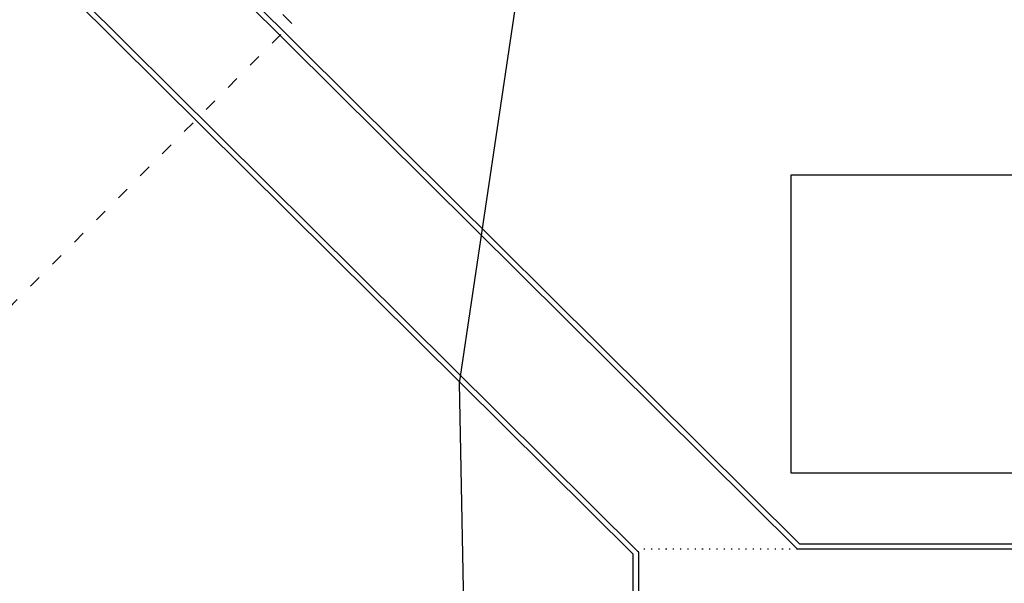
# Model space of a CAD drawing. Extents: x 4743276 to 9726129, y -4307434 to -1665362.
# Tile 90 of 121: x 4841362 to 4850842, y -1800934 to -1795506. Entities that reach past the tile are written whole.
import ezdxf

# ---------------------------------------------------------------- set-up
doc = ezdxf.new("R2010")
doc.units = 0
doc.header["$MEASUREMENT"] = 0
doc.linetypes.add('ACAD_ISO03W100', pattern=[30, 12, -18])
doc.linetypes.add('ACAD_ISO07W100', pattern=[3.5, 0.5, -3])
for name, color, linetype in [('siete', 6, 'CONTINUOUS'), ('TENKÁ', 7, 'CONTINUOUS'), ('Výšky', 64, 'CONTINUOUS'), ('ZARIADENIE', 47, 'CONTINUOUS')]:
    doc.layers.add(name, color=color, linetype=linetype)

msp = doc.modelspace()

# ---------------------------------------------------------------- linework, layer by layer
at = {"layer": 'siete', "linetype": 'ACAD_ISO03W100', "lineweight": 35, "ltscale": 10}
for p, q in [((4843981.711, -1795541.482), (4842393.104, -1793962.876)), ((4840831.372, -1798711.779), (4843981.711, -1795541.482))]:
    msp.add_line(p, q, dxfattribs=at)
at = {"layer": 'TENKÁ'}
for p, q in [((4837373.799, -1789200.61), (4848850.989, -1800605.548)), ((4837423.799, -1789179.807), (4848871.607, -1800555.548)), ((4835933.799, -1789320.421), (4847318.799, -1800633.75)), ((4835933.799, -1789390.91), (4847268.799, -1800654.553)), ((4854761.954, -1800605.548), (4848850.989, -1800605.548)), ((4854741.335, -1800555.548), (4848871.607, -1800555.548)), ((4847268.799, -1807981.043), (4847268.799, -1800654.553)), ((4847318.799, -1800633.75), (4847318.799, -1802062.155))]:
    msp.add_line(p, q, dxfattribs=at)
at = {"layer": 'TENKÁ', "linetype": 'ACAD_ISO07W100', "ltscale": 20}
for p in [(4848850.989, -1800605.548), (4847318.799, -1800633.75)]:
    msp.add_line(p, (4847318.799, -1800605.548), dxfattribs=at)
at = {"layer": 'Výšky', "color": 30, "linetype": 'Continuous', "flags": 128}
msp.add_lwpolyline([(4893855.72, -1768754.03), (4893565.372, -1769053.943), (4893142.563, -1769691.512), (4892504.412, -1772145.141), (4891504.748, -1777697.355), (4890441.256, -1781512.988), (4887942.445, -1786304.909), (4886732.809, -1786937.667), (4884369.334, -1786695.922), (4880350.814, -1784900.647), (4878312.705, -1783639.31), (4874143.089, -1782077.717), (4870049.86, -1782135.73), (4863192.893, -1783714.226), (4857681.624, -1784374.193), (4853050.256, -1784958.21), (4851014.33, -1785704.965), (4847763.86, -1788705.791), (4846844.206, -1790593.203), (4845591.525, -1799007.045), (4845677.437, -1803297.755), (4846844.808, -1808940.184), (4848350.654, -1812358.676)], dxfattribs=at)
at = {"layer": 'ZARIADENIE'}
msp.add_lwpolyline([(4854852.005, -1799869.765), (4854852.005, -1797003.5), (4848786.5, -1797003.5), (4848786.5, -1799869.765)], close=True, dxfattribs=at)

doc.saveas('drawing.dxf')
